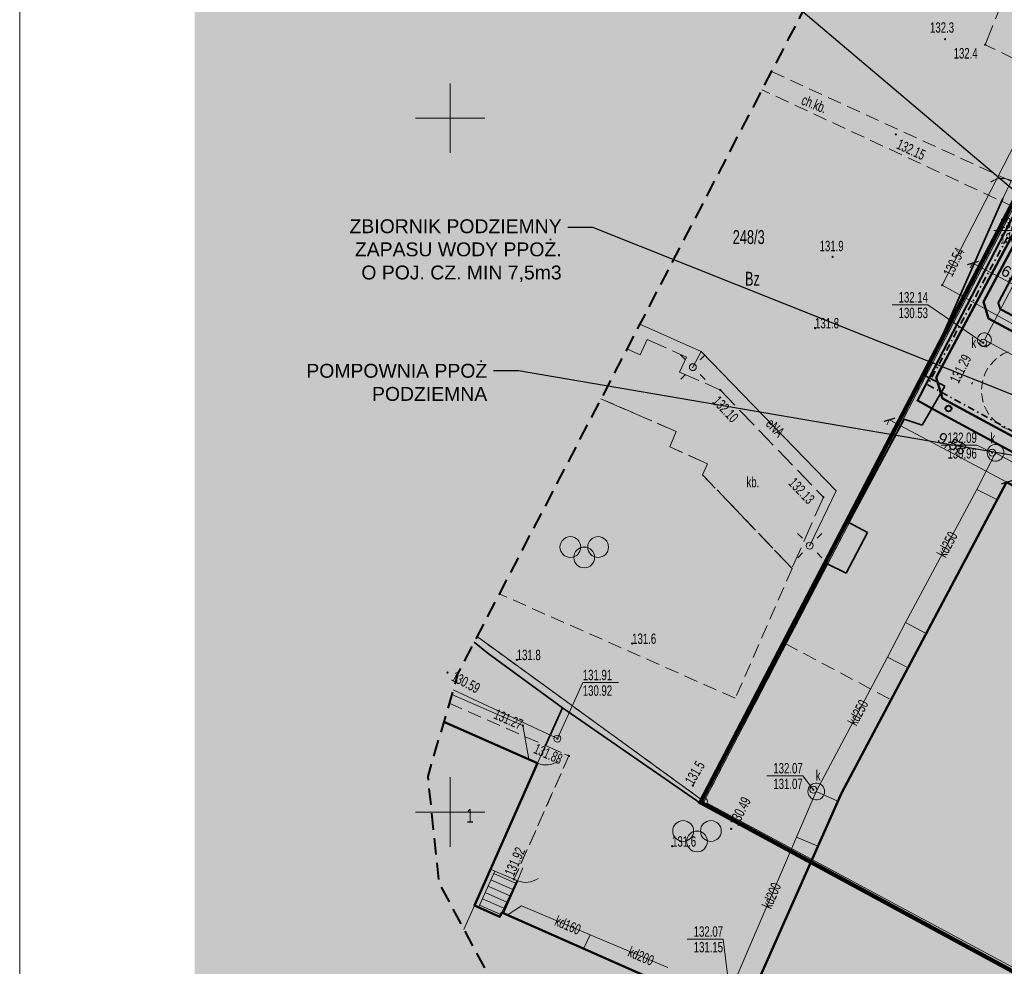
# Model space of a CAD drawing. Header units: centimetres. Extents: x 1590 to 6442358, y 1327 to 6703124.
# Tile 43 of 79: x 9077 to 9148, y 1777 to 1845. Entities that reach past the tile are written whole.
import ezdxf
from ezdxf import colors
from ezdxf.entities.mleader import LeaderData, LeaderLine
from ezdxf.enums import TextEntityAlignment as Align
from ezdxf.math import Vec2, Vec3

# ---------------------------------------------------------------- set-up
doc = ezdxf.new("R2010")
doc.units = ezdxf.units.CM
for name, pattern in [('1.0_0.5', [1.5, 1, -0.5]), ('2', [0.9, 0.6, -0.3]), ('ACAD_ISO02W100', [15, 12, -3]), ('DASHDOT', [1, 0.5, -0.25, 0, -0.25]), ('DASHED', [19.05, 12.7, -6.35]), ('HIDDEN', [9.525, 6.35, -3.175]), ('L_0_02', [0]), ('L_0_03', [1, 0.5, -0.5]), ('L_0_04', [1.5, 1, -0.5]), ('L_0_06', [2, 1.5, -0.5])]:
    doc.linetypes.add(name, pattern=pattern)
for name, color, linetype, lineweight in [('!MPZP', 134, 'Continuous', 18), ('#RAMKA', 7, 'Continuous', 15), ('0_MAPA', 7, 'Continuous', 0), ('EGB_BlokBudynku', 7, 'Continuous', 18), ('EGB_Budynek', 7, 'Continuous', 50), ('EGB_DzialkaEwidencyjna', 7, 'L_0_02', 18), ('EGB_KonturUzytkuGruntowego', 96, 'L_0_03', 18), ('EGB_ObiektTrwaleZwiazanyZBudynkiem', 7, 'Continuous', 18), ('EGB_PunktGraniczny', 7, 'Continuous', 18), ('GES_InneUrzadzeniaTowarzyszace', 7, 'Continuous', 18), ('GES_InneUrzadzeniaTowarzyszace_P', 7, 'Continuous', 18), ('GES_PrzewodElektroenergetyczny', 1, 'Continuous', 18), ('GES_PrzewodKanalizacyjny', 36, 'Continuous', 18), ('GES_PrzewodSpecjalny', 7, 'Continuous', 18), ('GES_PrzewodWodociagowy', 5, 'Continuous', 18), ('GES_Rzedna', 7, 'Continuous', 18), ('GES_UrzadzeniaSiecElektroenergetyczna_P', 7, 'Continuous', 18), ('KR_ObiektKarto', 7, 'Continuous', 18), ('OT_Komunikacja', 7, 'Continuous', 18), ('OT_Ogrodzenia', 7, 'Continuous', 18), ('OT_Rzedna', 7, 'Continuous', 18), ('OT_SportIRekreacja', 7, 'Continuous', 18), ('PZT_WYMIARY', 183, 'Continuous', 13), ('S_KS', 34, 'Continuous', 40), ('S_WODA PPOŻ', 160, 'Continuous', 50), ('S_WODA PPOŻ_TXT', 160, 'Continuous', 20), ('WLZ', 1, 'DASHDOT', 35)]:
    doc.layers.add(name, color=color, linetype=linetype, lineweight=lineweight)
doc.layers.add('PZT_GRANICA DZIAŁKI', color=1, linetype='DASHED', lineweight=100, true_color=0xff0000)
doc.layers.add('PZT_GRANICA ODDZIAŁYWANIA', color=7, linetype='ACAD_ISO02W100', lineweight=20, true_color=0xa000d5)
doc.layers.add('PZT_HATCH_UTWARDZONE_DROGI', color=250, linetype='Continuous', lineweight=0, transparency=0.8)
doc.layers.add('PZT_HATCH_ZIELEŃ', color=7, linetype='Continuous', lineweight=5, true_color=0x237300, transparency=0.4)
doc.layers.add('Zakres', color=7, linetype='Continuous')
doc.styles.add('ARIAL', font='arial.ttf')
doc.styles.get("Standard").update_dxf_attribs({"font": 'arial.ttf'})
doc.linetypes.add('L_0_15_SHX', pattern='A,0,-0.375,-0.75,-0.75,-0.75,-0.75,-0.75,[1,MDCP_TZ.430.7812.2024.shx,S=0.05,R=0,X=0,Y=0],-0.75,-0.75,-0.75,-0.75,-0.375', length=7.5)
doc.dimstyles.new('500_MDCP_w_metrach', dxfattribs={"dimscale": 0.01, "dimtxt": 80, "dimasz": 60, "dimexe": 40, "dimexo": 10, "dimgap": 5, "dimtad": 1, "dimrnd": 0.01, "dimzin": 9, "dimtxsty": 'ARIAL', "dimblk": 'ARCHTICK', "dimcen": 1, "dimclrd": 256, "dimclre": 256, "dimclrt": 256, "dimadec": 0, "dimazin": 0, "dimtfac": 1, "dimtdec": 1, "dimtix": 1, "dimtmove": 1, "dimatfit": 3, "dimldrblk": 'ARCHTICK', "dimfxl": 40, "dimfxlon": 1, "dimtolj": 1, "dimtzin": 9, "dimlwd": -1, "dimlwe": -1, "dimarcsym": 0})

# ---------------------------------------------------------------- blocks, each defined once
blk = doc.blocks.new('_ArchTick')
at = {"color": 0, "linetype": 'ByBlock', "const_width": 0.15}
blk.add_lwpolyline([(-0.5, -0.5), (0.5, 0.5)], dxfattribs=at)
blk = doc.blocks.new('*D1716')
at = {"layer": 'Defpoints', "color": 0, "transparency": 33554687}
for p in [(9146.105, 1827.409), (9146.105, 1827.409), (9151.735, 1824.411)]:
    blk.add_point(p, dxfattribs=at)
at = {"layer": 'PZT_WYMIARY', "transparency": 33554687}
for p, q in [((9146.058, 1827.321), (9145.917, 1827.056)), ((9151.735, 1824.411), (9146.105, 1827.409)), ((9151.688, 1824.323), (9151.547, 1824.058))]:
    blk.add_line(p, q, dxfattribs=at)
at = {"layer": 'PZT_WYMIARY', "xscale": 0.6, "yscale": 0.6, "zscale": 0.6}
for p, rotation in [((9146.105, 1827.409), 151.9670251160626), ((9151.735, 1824.411), 331.9670251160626)]:
    blk.add_blockref('_ArchTick', p, dxfattribs=dict(at, rotation=rotation))
at = {"layer": 'PZT_WYMIARY', "transparency": 33554687, "insert": (9149.169, 1826.378), "char_height": 0.8, "attachment_point": 5, "rotation": 331.96703, "style": 'ARIAL'}
blk.add_mtext('\\A1;6,38', dxfattribs=at)
blk = doc.blocks.new('*D1717')
at = {"layer": 'Defpoints', "color": 0, "transparency": 33554687}
for p in [(9140.09, 1816.112), (9140.092, 1816.117), (9148.545, 1811.616)]:
    blk.add_point(p, dxfattribs=at)
at = {"layer": 'PZT_WYMIARY', "transparency": 33554687}
for p, q in [((9148.543, 1811.611), (9140.09, 1816.112)), ((9140.045, 1816.028), (9139.902, 1815.759)), ((9148.498, 1811.528), (9148.355, 1811.258))]:
    blk.add_line(p, q, dxfattribs=at)
at = {"layer": 'PZT_WYMIARY', "xscale": 0.6, "yscale": 0.6, "zscale": 0.6}
for p, rotation in [((9140.09, 1816.112), 151.967025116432), ((9148.543, 1811.611), 331.967025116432)]:
    blk.add_blockref('_ArchTick', p, dxfattribs=dict(at, rotation=rotation))
at = {"layer": 'PZT_WYMIARY', "transparency": 33554687, "insert": (9144.566, 1814.33), "char_height": 0.8, "attachment_point": 5, "rotation": 331.96703, "style": 'ARIAL'}
blk.add_mtext('\\A1;9,58', dxfattribs=at)
blk = doc.blocks.new('OTSZ_S')
at = {"color": 0, "linetype": 'Continuous', "lineweight": 18}
for centre in [(-2, 0), (2, 0), (0, -1.5)]:
    blk.add_circle(centre, 1.5, dxfattribs=at)
blk = doc.blocks.new('OTRN')
at = {"linetype": 'Continuous', "lineweight": 13}
blk.add_hatch(color=0, dxfattribs=at).paths.add_polyline_path([(0, -0.09, 1), (0, 0.09, 1)])
at = {"color": 0, "linetype": 'Continuous', "lineweight": 13}
blk.add_circle((0, 0), 0.0906, dxfattribs=at)
blk = doc.blocks.new('OTRS')
at = {"linetype": 'Continuous', "lineweight": 13}
blk.add_hatch(color=0, dxfattribs=at).paths.add_polyline_path([(0, -0.09, 1), (0, 0.09, 1)])
at = {"color": 0, "linetype": 'Continuous', "lineweight": 13}
blk.add_circle((0, 0), 0.0906, dxfattribs=at)
blk = doc.blocks.new('SUEO')
at = {"color": 0, "linetype": 'Continuous', "lineweight": 18, "flags": 128}
for points in [[(-1.06, 1.06), (-1.76, 1.76)], [(1.76, 1.76), (1.06, 1.06)], [(-1.74, -1.74), (-1.06, -1.06)], [(1.06, -1.06), (1.76, -1.76)]]:
    blk.add_lwpolyline(points, dxfattribs=at)
at = {"color": 0, "linetype": 'Continuous', "lineweight": 18}
blk.add_circle((0, 0), 0.5, dxfattribs=at)
blk = doc.blocks.new('SUPS01_05')
at = {"linetype": 'Continuous', "lineweight": 13}
blk.add_hatch(color=0, dxfattribs=at).paths.add_polyline_path([(0, -0.09, 1), (0, 0.09, 1)])
at = {"color": 0, "linetype": 'Continuous', "lineweight": 13}
blk.add_circle((0, 0), 0.0906, dxfattribs=at)
blk = doc.blocks.new('SUPS01_08')
at = {"linetype": 'Continuous', "lineweight": 13}
blk.add_hatch(color=0, dxfattribs=at).paths.add_polyline_path([(0, -0.09, 1), (0, 0.09, 1)])
at = {"color": 0, "linetype": 'Continuous', "lineweight": 13}
blk.add_circle((0, 0), 0.0906, dxfattribs=at)
blk = doc.blocks.new('SUPS01_01')
at = {"linetype": 'Continuous', "lineweight": 13}
blk.add_hatch(color=0, dxfattribs=at).paths.add_polyline_path([(0, -0.09, 1), (0, 0.09, 1)])
at = {"color": 0, "linetype": 'Continuous', "lineweight": 13}
blk.add_circle((0, 0), 0.0906, dxfattribs=at)
blk = doc.blocks.new('SUPW_O')
at = {"color": 0, "linetype": 'Continuous', "lineweight": 18}
blk.add_circle((0, 0), 0.5, dxfattribs=at)
blk = doc.blocks.new('SUPK')
at = {"color": 0, "linetype": 'Continuous', "lineweight": 18}
blk.add_circle((0, 0), 0.5, dxfattribs=at)
blk = doc.blocks.new('EGPG_S')
at = {"color": 0, "linetype": 'Continuous', "lineweight": 18}
blk.add_circle((0, 0), 0.5, dxfattribs=at)
blk = doc.blocks.new('L_2_56_1')
at = {"color": 0, "linetype": 'Continuous', "lineweight": 13}
blk.add_arc((3, 0), 3, 180, 240.0184, dxfattribs=at)
blk = doc.blocks.new('L_0_02_1')
at = {"color": 0}
blk.add_point((0, 0), dxfattribs=at)
blk = doc.blocks.new('L_0_02_2')
at = {"color": 0}
blk.add_point((0, 0), dxfattribs=at)
blk = doc.blocks.new('MDCP')
at = {"layer": '!MPZP', "color": 134, "linetype": '1.0_0.5', "lineweight": 30, "elevation": -10.22}
blk.add_lwpolyline([(-160.74, 111.752), (-92.257, 243.656), (-68.155, 229.776), (-84.456, 199.744), (-55.178, 180.092), (-91.225, 131.704), (-96.648, 124.802), (-122.242, 99.189), (-126.845, 93.356), (-133.699, 74.96)], dxfattribs=at)
at = {"layer": '#RAMKA', "color": 7, "linetype": 'Continuous', "lineweight": 18, "ltscale": 0.5}
blk.add_lwpolyline([(-210, 0), (-210, 148.5), (-210, 297), (0, 297), (0, 148.5), (0, 0)], close=True, dxfattribs=at)
at = {"color": 0}
for p, q in [((-178.974, 160.827, -10.22), (-178.974, 163.327, -10.22)), ((-181.474, 160.827, -10.22), (-176.474, 160.827, -10.22)), ((-181.474, 160.827, -10.22), (-176.474, 160.827, -10.22)), ((-178.974, 158.327, -10.22), (-178.974, 160.827, -10.22)), ((-178.974, 108.327, -10.22), (-178.974, 113.327, -10.22)), ((-181.474, 110.827, -10.22), (-176.474, 110.827, -10.22))]:
    blk.add_line(p, q, dxfattribs=at)
at = {"layer": 'EGB_BlokBudynku', "linetype": 'Continuous', "lineweight": 18, "elevation": -10.22}
blk.add_lwpolyline([(-179.441, 117.329), (-172.674, 114.347), (-177.214, 104.087), (-177.983, 102.351)], dxfattribs=at)
at = {"layer": 'EGB_Budynek', "linetype": 'Continuous', "lineweight": 50, "elevation": -10.22}
blk.add_lwpolyline([(-179.441, 117.329), (-172.674, 114.347), (-177.214, 104.087), (-175.384, 103.277), (-175.254, 103.577), (-157.974, 95.947), (-150.764, 112.187), (-138.864, 134.607), (-133.294, 131.647), (-127.624, 143.127), (-124.784, 141.627), (-124.454, 141.437), (-130.204, 129.997), (-123.034, 126.157), (-134.894, 103.577), (-136.024, 101.057), (-131.504, 99.017), (-135.884, 89.057), (-140.424, 91.027), (-145.109, 80.508)], dxfattribs=at)
at = {"layer": 'EGB_DzialkaEwidencyjna', "linetype": 'Continuous', "lineweight": 18}
for p, q in [((-160.559, 111.809, -10.22), (-135.56, 159.796, -10.22)), ((-135.56, 159.796, -10.22), (-160.559, 111.809, -10.22)), ((-177.037, 123.471, -10.22), (-160.877, 111.734, -10.22)), ((-160.877, 111.734, -10.22), (-177.037, 123.471, -10.22)), ((-160.454, 111.469, -10.22), (-127.265, 93.626, -10.22)), ((-127.265, 93.626, -10.22), (-160.454, 111.469, -10.22))]:
    blk.add_line(p, q, dxfattribs=at)
at = {"layer": 'EGB_KonturUzytkuGruntowego', "color": 96, "linetype": 'L_0_03', "lineweight": 18, "elevation": -10.22}
for points in [[(-177.037, 123.471), (-160.674, 111.587), (-135.444, 160.017), (-132.184, 166.487), (-126.784, 177.207), (-92.024, 243.287), (-68.734, 229.457), (-84.794, 199.747), (-55.484, 179.837), (-76.084, 152.477), (-91.544, 131.847), (-96.864, 124.927), (-122.394, 99.387), (-127.044, 93.507), (-134.063, 75.08)], [(-147.233, 181.068), (-140.134, 177.377), (-142.814, 172.057), (-140.454, 170.817), (-132.184, 166.487), (-135.444, 160.017), (-160.674, 111.587), (-177.037, 123.471)]]:
    blk.add_lwpolyline(points, dxfattribs=at)
at = {"layer": 'EGB_ObiektTrwaleZwiazanyZBudynkiem', "linetype": 'Continuous', "lineweight": 18, "elevation": -10.22, "flags": 128}
blk.add_lwpolyline([(-175.254, 103.577), (-175.384, 103.277), (-176.924, 103.957), (-175.744, 106.567), (-174.164, 105.887), (-174.484, 105.207)], close=True, dxfattribs=at)
at = {"layer": 'EGB_PunktGraniczny'}
blk.add_point((-160.674, 111.587, -10.22), dxfattribs=at)
at = {"layer": 'GES_InneUrzadzeniaTowarzyszace', "color": 36, "linetype": 'Continuous', "lineweight": 18, "elevation": -10.22, "flags": 128}
for points in [[(-139.974, 144.757), (-140.014, 144.657), (-140.074, 144.567), (-140.144, 144.487), (-140.224, 144.427), (-140.324, 144.377), (-140.424, 144.357), (-140.524, 144.367), (-140.624, 144.387), (-140.724, 144.437), (-140.804, 144.497), (-140.874, 144.577), (-140.934, 144.667), (-140.954, 144.767), (-140.964, 144.867), (-140.954, 144.967), (-140.924, 145.067), (-140.864, 145.157), (-140.794, 145.237), (-140.714, 145.297), (-140.604, 145.347), (-140.504, 145.367), (-140.404, 145.357), (-140.304, 145.337), (-140.214, 145.287), (-140.134, 145.227), (-140.064, 145.147), (-140.004, 145.057), (-139.974, 144.957), (-139.964, 144.857)], [(-139.174, 137.067), (-139.114, 136.957), (-139.074, 136.837), (-139.064, 136.717), (-139.074, 136.597), (-139.114, 136.477), (-139.174, 136.367), (-139.264, 136.267), (-139.364, 136.197), (-139.474, 136.147), (-139.604, 136.117), (-139.724, 136.117), (-139.854, 136.147), (-139.964, 136.197), (-140.064, 136.267), (-140.154, 136.367), (-140.214, 136.477), (-140.254, 136.597), (-140.264, 136.717), (-140.254, 136.837), (-140.214, 136.957), (-140.154, 137.067), (-140.064, 137.167), (-139.964, 137.237), (-139.854, 137.287), (-139.724, 137.317), (-139.604, 137.317), (-139.474, 137.287), (-139.364, 137.237), (-139.264, 137.167)], [(-151.984, 112.307), (-151.994, 112.187), (-152.034, 112.067), (-152.094, 111.957), (-152.184, 111.857), (-152.284, 111.787), (-152.394, 111.737), (-152.524, 111.707), (-152.644, 111.707), (-152.774, 111.737), (-152.884, 111.787), (-152.984, 111.857), (-153.074, 111.957), (-153.134, 112.067), (-153.174, 112.187), (-153.184, 112.307), (-153.174, 112.427), (-153.134, 112.547), (-153.074, 112.657), (-152.984, 112.757), (-152.884, 112.827), (-152.774, 112.877), (-152.644, 112.907), (-152.524, 112.907), (-152.394, 112.877), (-152.284, 112.827), (-152.184, 112.757), (-152.094, 112.657), (-152.034, 112.547), (-151.994, 112.427)]]:
    blk.add_lwpolyline(points, close=True, dxfattribs=at)
at = {"layer": 'GES_InneUrzadzeniaTowarzyszace_P'}
for p in [(-140.544, 144.647, -10.22), (-139.904, 136.727, -10.22), (-171.244, 116.117, -10.22), (-152.794, 112.437, -10.22)]:
    blk.add_point(p, dxfattribs=at)
at = {"layer": 'GES_PrzewodElektroenergetyczny', "color": 1, "linetype": 'Continuous', "lineweight": 18, "elevation": -10.22}
blk.add_lwpolyline([(-160.884, 144.027), (-165.312, 145.975)], dxfattribs=at)
at = {"layer": 'GES_PrzewodElektroenergetyczny', "color": 1, "linetype": 'Continuous', "lineweight": 18, "elevation": -10.22, "flags": 128}
for points in [[(-161.484, 142.887), (-160.884, 144.027)], [(-153.054, 130.027), (-151.154, 133.977), (-160.884, 144.027)]]:
    blk.add_lwpolyline(points, dxfattribs=at)
at = {"layer": 'GES_PrzewodKanalizacyjny', "color": 36, "linetype": 'Continuous', "lineweight": 18, "elevation": -10.22, "flags": 128}
for points in [[(-140.464, 144.857), (-129.874, 165.047), (-128.734, 170.727), (-118.084, 189.087), (-119.844, 192.707)], [(-129.674, 138.977), (-131.334, 139.907), (-140.464, 144.857)], [(-141.024, 134.077), (-139.664, 136.717)], [(-139.664, 136.717), (-132.674, 132.897)], [(-146.144, 124.477), (-141.024, 134.077)], [(-141.024, 134.077), (-139.534, 133.337)], [(-147.454, 121.997), (-146.144, 124.477)], [(-146.144, 124.477), (-144.654, 123.697)], [(-152.584, 112.307), (-147.454, 121.997)], [(-147.454, 121.997), (-145.964, 121.227)], [(-154.004, 109.007), (-152.584, 112.307)], [(-152.584, 112.307), (-151.024, 111.597)], [(-158.364, 98.867), (-154.004, 109.007)], [(-154.004, 109.007), (-152.464, 108.367)], [(-174.854, 103.397), (-173.824, 104.077), (-168.884, 101.987)], [(-168.884, 101.987), (-169.374, 100.977)], [(-168.884, 101.987), (-163.284, 99.617)]]:
    blk.add_lwpolyline(points, dxfattribs=at)
at = {"layer": 'GES_PrzewodKanalizacyjny', "color": 36, "linetype": 'Continuous', "lineweight": 18, "elevation": -10.22}
blk.add_lwpolyline([(-178.864, 119.295), (-173.724, 117.057), (-173.314, 114.627)], dxfattribs=at)
at = {"layer": 'GES_PrzewodSpecjalny', "color": 7, "linetype": 'Continuous', "lineweight": 18, "elevation": -10.22}
blk.add_lwpolyline([(-171.244, 116.117), (-178.762, 119.642)], dxfattribs=at)
at = {"layer": 'GES_PrzewodWodociagowy', "color": 5, "linetype": 'Continuous', "lineweight": 18, "elevation": -10.22, "flags": 128}
blk.add_lwpolyline([(-127.844, 179.217), (-128.044, 178.917), (-143.504, 148.797), (-130.314, 141.547)], dxfattribs=at)
at = {"layer": 'GES_Rzedna', "color": 7, "linetype": 'Continuous', "lineweight": 13, "elevation": -10.22, "flags": 128}
for points in [[(-139.793, 152.745), (-137.214, 152.745), (-137.034, 148.167)], [(-147.113, 147.385), (-144.534, 147.385), (-140.544, 144.647)], [(-143.593, 137.265), (-141.014, 137.265), (-139.904, 136.727)], [(-166.836, 120.165), (-169.414, 120.165), (-171.244, 116.117)], [(-156.143, 113.445), (-153.564, 113.445), (-152.794, 112.437)], [(-161.883, 101.675), (-159.304, 101.675), (-158.784, 97.547)]]:
    blk.add_lwpolyline(points, dxfattribs=at)
at = {"layer": 'GES_Rzedna', "color": 5}
blk.add_point((-143.504, 148.797, -10.22), dxfattribs=at)
at = {"layer": 'GES_Rzedna', "color": 36}
for p in [(-140.544, 144.647, -10.22), (-140.344, 144.387, -10.22), (-139.904, 136.727, -10.22), (-179.164, 120.877, -10.22), (-173.724, 117.057, -10.22), (-152.794, 112.437, -10.22), (-158.714, 109.617, -10.22)]:
    blk.add_point(p, dxfattribs=at)
at = {"layer": 'GES_Rzedna'}
blk.add_point((-171.244, 116.117, -10.22), dxfattribs=at)
at = {"layer": 'GES_UrzadzeniaSiecElektroenergetyczna_P'}
for p in [(-161.484, 142.887, -10.22), (-153.054, 130.027, -10.22)]:
    blk.add_point(p, dxfattribs=at)
at = {"layer": 'KR_ObiektKarto', "linetype": 'Continuous', "lineweight": 18, "elevation": -10.22, "flags": 128}
for points in [[(-174.467, 105.243), (-176.03, 105.935)], [(-174.254, 105.696), (-175.824, 106.391)], [(-174.681, 104.791), (-176.236, 105.48)], [(-175.108, 103.887), (-176.648, 104.568)], [(-174.895, 104.339), (-176.442, 105.024)], [(-175.317, 103.432), (-176.854, 104.113)]]:
    blk.add_lwpolyline(points, dxfattribs=at)
at = {"layer": 'OT_Komunikacja', "color": 7, "linetype": 'L_0_06', "lineweight": 18, "elevation": -10.22}
for points in [[(-145.099, 185.304), (-133.244, 178.907), (-131.564, 179.707), (-129.604, 178.677), (-128.114, 177.897), (-136.104, 164.017), (-140.404, 166.127), (-138.264, 171.557), (-139.484, 174.227), (-147.5, 180.539)], [(-166.235, 144.204), (-165.274, 143.777), (-164.784, 144.877), (-161.934, 143.617), (-162.434, 142.527), (-159.494, 141.237), (-152.074, 133.527), (-154.334, 128.387), (-160.774, 135.127), (-160.414, 135.927), (-163.134, 137.137), (-162.684, 138.247), (-168.106, 140.613)]]:
    blk.add_lwpolyline(points, dxfattribs=at)
at = {"layer": 'OT_Komunikacja', "color": 7, "linetype": 'L_0_04', "lineweight": 18, "elevation": -10.22}
for points in [[(-155.817, 164.2), (-134.684, 154.527), (-132.974, 154.797), (-134.184, 152.497), (-156.503, 162.882)], [(-179.046, 118.675), (-172.105, 115.613), (-170.414, 114.867), (-174.374, 105.977), (-175.744, 106.567), (-176.054, 106.707), (-172.674, 114.347), (-179.441, 117.329)]]:
    blk.add_lwpolyline(points, dxfattribs=at)
at = {"layer": 'OT_Ogrodzenia', "linetype": 'Continuous', "lineweight": 35}
for p, q in [((-139.144, 155.037, -10.22), (-144.754, 142.277, -10.22)), ((-144.754, 142.277, -10.22), (-143.314, 141.527, -10.22)), ((-143.314, 141.527, -10.22), (-144.964, 138.707, -10.22)), ((-146.244, 139.137, -10.22), (-150.234, 131.697, -10.22)), ((-144.964, 138.707, -10.22), (-146.244, 139.137, -10.22)), ((-150.234, 131.697, -10.22), (-148.904, 130.977, -10.22)), ((-148.904, 130.977, -10.22), (-150.434, 128.037, -10.22)), ((-151.804, 128.707, -10.22), (-154.824, 122.967, -10.22)), ((-150.434, 128.037, -10.22), (-151.804, 128.707, -10.22)), ((-176.224, 122.247, -10.22), (-177.248, 123.065, -10.22)), ((-154.824, 122.967, -10.22), (-160.894, 111.447, -10.22)), ((-170.884, 118.327, -10.22), (-176.224, 122.247, -10.22)), ((-172.105, 115.613, -10.22), (-170.884, 118.327, -10.22)), ((-160.894, 111.447, -10.22), (-170.884, 118.327, -10.22)), ((-174.124, 105.877, -10.22), (-175.164, 103.537, -10.22))]:
    blk.add_line(p, q, dxfattribs=at)
at = {"layer": 'OT_Ogrodzenia', "linetype": 'L_0_15_SHX', "lineweight": 35}
for p, q in [((-139.144, 155.037, -10.22), (-144.754, 142.277, -10.22)), ((-144.754, 142.277, -10.22), (-143.314, 141.527, -10.22)), ((-143.314, 141.527, -10.22), (-144.964, 138.707, -10.22)), ((-146.244, 139.137, -10.22), (-150.234, 131.697, -10.22)), ((-144.964, 138.707, -10.22), (-146.244, 139.137, -10.22)), ((-150.234, 131.697, -10.22), (-148.904, 130.977, -10.22)), ((-148.904, 130.977, -10.22), (-150.434, 128.037, -10.22)), ((-151.804, 128.707, -10.22), (-154.824, 122.967, -10.22)), ((-150.434, 128.037, -10.22), (-151.804, 128.707, -10.22)), ((-154.824, 122.967, -10.22), (-160.894, 111.447, -10.22)), ((-170.884, 118.327, -10.22), (-176.224, 122.247, -10.22)), ((-172.105, 115.613, -10.22), (-170.884, 118.327, -10.22)), ((-160.894, 111.447, -10.22), (-170.884, 118.327, -10.22)), ((-174.124, 105.877, -10.22), (-175.164, 103.537, -10.22))]:
    blk.add_line(p, q, dxfattribs=at)
at = {"layer": 'OT_Ogrodzenia', "color": 7, "linetype": 'Continuous', "lineweight": 18, "elevation": -10.22, "flags": 128}
for points in [[(-138.514, 156.337), (-139.144, 155.037)], [(-172.674, 114.347), (-172.105, 115.613)], [(-174.124, 105.877), (-173.724, 106.797)]]:
    blk.add_lwpolyline(points, dxfattribs=at)
at = {"layer": 'OT_Rzedna'}
for p in [(-143.304, 166.527, -10.22), (-140.404, 166.127, -10.22), (-146.854, 159.667, -10.22), (-151.404, 150.837, -10.22), (-152.674, 145.707, -10.22), (-159.494, 141.237, -10.22), (-152.074, 133.527, -10.22), (-165.854, 122.967, -10.22), (-174.174, 121.797, -10.22), (-170.414, 114.867, -10.22), (-161.474, 112.727, -10.22), (-162.974, 108.357, -10.22), (-174.374, 105.977, -10.22)]:
    blk.add_point(p, dxfattribs=at)
at = {"layer": 'OT_SportIRekreacja', "color": 7, "linetype": 'L_0_04', "lineweight": 18, "elevation": -10.22}
blk.add_lwpolyline([(-168.106, 140.613), (-162.684, 138.247), (-163.134, 137.137), (-160.414, 135.927), (-160.774, 135.127), (-154.334, 128.387), (-158.424, 119.027), (-175.432, 126.551)], dxfattribs=at)
at = {"layer": 'OT_SportIRekreacja', "color": 7, "linetype": 'L_0_04', "lineweight": 18, "elevation": -10.22, "flags": 128}
blk.add_lwpolyline([(-154.824, 122.967), (-147.193, 118.916), (-150.764, 112.187), (-157.974, 95.947), (-175.164, 103.537), (-174.124, 105.877), (-174.374, 105.977), (-170.414, 114.867), (-172.105, 115.613), (-170.884, 118.327), (-160.894, 111.447)], close=True, dxfattribs=at)
at = {"layer": 'OT_SportIRekreacja'}
for p in [(-169.309, 129.922, -10.22), (-161.179, 109.457, -10.22)]:
    blk.add_point(p, dxfattribs=at)
at = {"layer": 'Zakres', "color": 6, "linetype": '2', "lineweight": 40, "ltscale": 2, "elevation": -10.22, "flags": 128}
blk.add_lwpolyline([(-150.044, 175.487), (-153.244, 169.137), (-178.414, 120.827), (-180.594, 113.397), (-179.784, 105.707), (-176.124, 98.887), (-170.144, 93.967), (-136.514, 75.887), (-129.924, 73.717), (-122.984, 73.927), (-116.544, 76.487), (-111.354, 81.097), (-107.424, 86.067), (-82.724, 110.787), (-81.004, 112.737), (-75.684, 119.657), (-75.544, 119.857), (-60.094, 140.467), (-39.504, 167.807), (-36.064, 175.077), (-35.754, 183.107), (-38.634, 190.617), (-44.244, 196.377), (-58.604, 206.137), (-51.144, 219.947), (-48.864, 227.207), (-49.454, 234.787), (-52.844, 241.597), (-58.524, 246.657), (-81.814, 260.487), (-89.424, 263.117), (-97.464, 262.537), (-104.614, 258.827), (-109.724, 252.597), (-144.484, 186.517), (-144.644, 186.207)], close=True, dxfattribs=at)
at = {"layer": 'EGB_DzialkaEwidencyjna', "color": 7, "linetype": 'Continuous', "yscale": 0.5, "zscale": 0.5}
for name, xscale, rotation in [('L_0_02_1', 0.5, 144.01), ('L_0_02_2', 0.4999999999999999, 62.48), ('L_0_02_1', 0.4999999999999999, 62.48), ('L_0_02_2', 0.5, 331.74), ('L_0_02_1', 0.5, 331.74), ('L_0_02_2', 0.5, 144.01)]:
    blk.add_blockref(name, (-160.674, 111.587, -10.22), dxfattribs=dict(at, xscale=xscale, rotation=rotation))
at = {"layer": 'EGB_PunktGraniczny', "linetype": 'Continuous', "xscale": 0.5, "yscale": 0.5, "zscale": 0.5}
blk.add_blockref('EGPG_S', (-160.674, 111.587, -10.22), dxfattribs=at)
at = {"layer": 'GES_InneUrzadzeniaTowarzyszace_P', "linetype": 'Continuous', "xscale": 0.5, "yscale": 0.5, "zscale": 0.5}
for name, p in [('SUPW_O', (-140.544, 144.647, -10.22)), ('SUPW_O', (-139.904, 136.727, -10.22)), ('SUPK', (-171.244, 116.117, -10.22)), ('SUPW_O', (-152.794, 112.437, -10.22))]:
    blk.add_blockref(name, p, dxfattribs=at)
at = {"layer": 'GES_Rzedna', "color": 5, "linetype": 'Continuous', "xscale": 0.5, "yscale": 0.5, "zscale": 0.5}
blk.add_blockref('SUPS01_08', (-143.504, 148.797, -10.22), dxfattribs=at)
at = {"layer": 'GES_Rzedna', "color": 36, "linetype": 'Continuous', "xscale": 0.5, "yscale": 0.5, "zscale": 0.5}
for p in [(-140.544, 144.647, -10.22), (-140.344, 144.387, -10.22), (-139.904, 136.727, -10.22), (-179.164, 120.877, -10.22), (-173.724, 117.057, -10.22), (-152.794, 112.437, -10.22), (-158.714, 109.617, -10.22)]:
    blk.add_blockref('SUPS01_05', p, dxfattribs=at)
at = {"layer": 'GES_Rzedna', "linetype": 'Continuous', "xscale": 0.5, "yscale": 0.5, "zscale": 0.5}
blk.add_blockref('SUPS01_01', (-171.244, 116.117, -10.22), dxfattribs=at)
at = {"layer": 'GES_UrzadzeniaSiecElektroenergetyczna_P', "linetype": 'Continuous', "xscale": 0.5, "yscale": 0.5, "zscale": 0.5}
for p in [(-161.484, 142.887, -10.22), (-153.054, 130.027, -10.22)]:
    blk.add_blockref('SUEO', p, dxfattribs=at)
at = {"layer": 'OT_Ogrodzenia', "color": 7, "linetype": 'Continuous', "xscale": 0.5, "yscale": 0.5, "zscale": 0.5}
for p, rotation in [((-138.514, 156.337, -10.22), 244.14), ((-172.674, 114.347, -10.22), 65.78000000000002), ((-174.124, 105.877, -10.22), 66.5)]:
    blk.add_blockref('L_2_56_1', p, dxfattribs=dict(at, rotation=rotation))
at = {"layer": 'OT_Rzedna', "linetype": 'Continuous', "xscale": 0.5, "yscale": 0.5, "zscale": 0.5}
for name, p in [('OTRN', (-143.304, 166.527, -10.22)), ('OTRN', (-140.404, 166.127, -10.22)), ('OTRS', (-146.854, 159.667, -10.22)), ('OTRN', (-151.404, 150.837, -10.22)), ('OTRN', (-152.674, 145.707, -10.22)), ('OTRS', (-159.494, 141.237, -10.22)), ('OTRS', (-152.074, 133.527, -10.22)), ('OTRN', (-165.854, 122.967, -10.22)), ('OTRN', (-174.174, 121.797, -10.22)), ('OTRS', (-170.414, 114.867, -10.22)), ('OTRN', (-161.474, 112.727, -10.22)), ('OTRN', (-162.974, 108.357, -10.22)), ('OTRS', (-174.374, 105.977, -10.22))]:
    blk.add_blockref(name, p, dxfattribs=at)
at = {"layer": 'OT_SportIRekreacja', "linetype": 'Continuous', "xscale": 0.5, "yscale": 0.5, "zscale": 0.5}
for p in [(-169.309, 129.922, -10.22), (-161.179, 109.457, -10.22)]:
    blk.add_blockref('OTSZ_S', p, dxfattribs=at)
at = {"layer": 'EGB_BlokBudynku', "color": 7, "lineweight": 20, "width": 0.66}
blk.add_text('1', height=1, dxfattribs=at).set_placement((-177.806, 109.753, -10.22), align=Align.BOTTOM_LEFT)
at = {"layer": 'EGB_DzialkaEwidencyjna', "color": 7, "lineweight": 20, "width": 0.66}
blk.add_text('248/3', height=1, dxfattribs=at).set_placement((-158.607, 152.763, -10.22), align=Align.TOP_LEFT)
at = {"layer": 'EGB_KonturUzytkuGruntowego', "color": 96, "lineweight": 20, "width": 0.66}
blk.add_text('Bz', height=1, dxfattribs=at).set_placement((-157.727, 148.46, -10.22), align=Align.BOTTOM_LEFT)
at = {"layer": 'GES_InneUrzadzeniaTowarzyszace_P', "color": 7, "lineweight": 15, "width": 0.66}
for p in [(-141.404, 144.047, -10.22), (-140.034, 137.177, -10.22), (-152.624, 112.867, -10.22)]:
    blk.add_text('k', height=0.75, dxfattribs=at).set_placement(p, align=Align.BOTTOM_LEFT)
at = {"layer": 'GES_PrzewodElektroenergetyczny', "color": 1, "lineweight": 15, "width": 0.66}
blk.add_text('eNA', height=0.75, rotation=314.1, dxfattribs=at).set_placement((-156.014, 139.007, -10.22), align=Align.MIDDLE_LEFT)
at = {"layer": 'GES_PrzewodKanalizacyjny', "color": 36, "lineweight": 15, "width": 0.66}
for s, rotation, p in [('kd250', 61.9, (-143.584, 129.277, -10.22)), ('kd250', 62.1, (-150.014, 117.157, -10.22)), ('kd200', 66.7, (-156.184, 103.937, -10.22)), ('kd160', 337.1, (-171.354, 103.037, -10.22)), ('kd200', 337.1, (-166.084, 100.807, -10.22))]:
    blk.add_text(s, height=0.75, rotation=rotation, dxfattribs=at).set_placement(p, align=Align.MIDDLE_LEFT)
at = {"layer": 'GES_Rzedna', "color": 36, "lineweight": 15, "width": 0.66}
for s, p in [('132.15', (-137.214, 152.682, -10.22)), ('130.96', (-137.214, 151.557, -10.22)), ('132.14', (-144.534, 147.322, -10.22)), ('130.53', (-144.534, 146.197, -10.22)), ('132.09', (-141.014, 137.202, -10.22)), ('130.96', (-141.014, 136.077, -10.22)), ('132.07', (-153.564, 113.382, -10.22)), ('131.07', (-153.564, 112.257, -10.22)), ('132.07', (-159.304, 101.612, -10.22)), ('131.15', (-159.304, 100.487, -10.22))]:
    blk.add_text(s, height=0.75, dxfattribs=at).set_placement(p, align=Align.BOTTOM_RIGHT)
at = {"layer": 'GES_Rzedna', "color": 5, "lineweight": 15, "width": 0.66}
blk.add_text('130.54', height=0.75, rotation=63.8, dxfattribs=at).set_placement((-143.134, 149.507, -10.22), align=Align.MIDDLE_LEFT)
at = {"layer": 'GES_Rzedna', "color": 36, "lineweight": 15, "width": 0.66}
for s, rotation, p in [('131.29', 63.2, (-142.666, 141.831, -10.22)), ('  -', 63.2, (-141.662, 141.324, -10.22)), ('130.59', 332.2, (-178.774, 120.667, -10.22)), ('131.27', 336.5, (-175.744, 117.937, -10.22)), ('130.49', 63.2, (-158.554, 109.937, -10.22))]:
    blk.add_text(s, height=0.75, rotation=rotation, dxfattribs=at).set_placement(p, align=Align.MIDDLE_LEFT)
at = {"layer": 'GES_Rzedna', "color": 7, "lineweight": 15, "width": 0.66}
for s, p in [('131.91', (-169.414, 120.102, -10.22)), ('130.92', (-169.414, 118.977, -10.22))]:
    blk.add_text(s, height=0.75, dxfattribs=at).set_placement(p, align=Align.BOTTOM_LEFT)
at = {"layer": 'OT_Komunikacja', "color": 7, "lineweight": 15, "width": 0.66}
blk.add_text('ch.kb.', height=0.75, rotation=338.3, dxfattribs=at).set_placement((-153.807, 161.635, -10.22), align=Align.BOTTOM_LEFT)
blk.add_text('kb.', height=0.75, dxfattribs=at).set_placement((-157.154, 134.607, -10.22), align=Align.MIDDLE_CENTER)
at = {"layer": 'OT_Rzedna', "color": 7, "lineweight": 15, "width": 0.66}
for s, p in [('132.3', (-144.384, 166.767, -10.22)), ('132.4', (-142.684, 164.907, -10.22)), ('131.9', (-152.344, 151.017, -10.22)), ('131.8', (-152.674, 145.457, -10.22)), ('131.6', (-165.854, 122.717, -10.22)), ('131.8', (-174.174, 121.547, -10.22)), ('131.6', (-162.974, 108.107, -10.22))]:
    blk.add_text(s, height=0.75, dxfattribs=at).set_placement(p, align=Align.BOTTOM_LEFT)
for s, rotation, p in [('132.15', 335.2, (-146.959, 158.47, -10.22)), ('131.5', 59.8, (-161.258, 112.601, -10.22))]:
    blk.add_text(s, height=0.75, rotation=rotation, dxfattribs=at).set_placement(p, align=Align.BOTTOM_LEFT)
for s, rotation, p in [('132.10', 313.2, (-159.574, 140.887, -10.22)), ('132.13', 313.9, (-154.104, 134.997, -10.22))]:
    blk.add_text(s, height=0.75, rotation=rotation, dxfattribs=at).set_placement(p, align=Align.TOP_LEFT)
for s, rotation, p in [('131.88', 336.2, (-172.874, 115.447, -10.22)), ('131.92', 65.9, (-174.744, 106.287, -10.22))]:
    blk.add_text(s, height=0.75, rotation=rotation, dxfattribs=at).set_placement(p, align=Align.MIDDLE_LEFT)

msp = doc.modelspace()

# ---------------------------------------------------------------- hatches: boundary and pattern name
at = {"layer": 'PZT_HATCH_UTWARDZONE_DROGI', "true_color": 0xffffff, "transparency": 33554549}
msp.add_hatch(color=7, dxfattribs=at).paths.add_polyline_path([(9279, 1962), (9090, 1962), (9090, 1749), (9279, 1749)])

# ---------------------------------------------------------------- linework, layer by layer
at = {"layer": 'PZT_GRANICA DZIAŁKI', "linetype": 'DASHED', "ltscale": 0.1, "transparency": 33554623, "elevation": 0.081}
msp.add_lwpolyline([(9160.38, 1770.183, 0.3, 0.3, 0), (9126.463, 1788.542, 0.3, 0.3, 0), (9151.776, 1837.125, 0.3, 0.3, 0), (9160.436, 1854.315, 0.3, 0.3, 0), (9195.295, 1920.583, 0.3, 0.3, 0), (9218.931, 1906.548, 0.3, 0.3, 0), (9202.866, 1876.828, 0.3, 0.3, 0), (9232.2, 1856.901, 0.3, 0.3, 0), (9195.999, 1808.754, 0.3, 0.3, 0), (9190.684, 1801.812, 0.3, 0.3, 0), (9165.153, 1776.271, 0.3, 0.3, 0), (9160.38, 1770.184, 0.3, 0.3, 0), (9160.38, 1770.183, 0, 0, 0)], format="xyseb", dxfattribs=at)
at = {"layer": 'PZT_GRANICA ODDZIAŁYWANIA', "linetype": 'HIDDEN', "ltscale": 0.04, "transparency": 33554559, "const_width": 0.15, "elevation": -0.005}
for points in [[(9156.032, 1844.344), (9142.117, 1817.504), (9143.323, 1816.826), (9149.507, 1813.489)], [(9156.032, 1819.852), (9148.072, 1824.091), (9147.932, 1824.541), (9157.598, 1842.694)]]:
    msp.add_lwpolyline(points, dxfattribs=at)
at = {"layer": 'PZT_HATCH_ZIELEŃ', "linetype": 'HIDDEN', "ltscale": 0.1, "transparency": 33554687}
msp.add_circle((9149.723, 1818.222, 0.081), 3, dxfattribs=at)
at = {"layer": 'S_KS'}
msp.add_circle((9144.345, 1816.92, 0.081), 0.212, dxfattribs=at)
at = {"layer": 'S_WODA PPOŻ'}
for p, q in [((9156.557, 1843.679, 0.081), (9143.459, 1819.157, -0.005)), ((9156.859, 1843.396, 0.081), (9146.855, 1824.604, 0.081)), ((9147.218, 1823.405, 0.081), (9146.855, 1824.604, 0.081)), ((9147.218, 1823.405, 0.081), (9155.126, 1819.147, 0.081)), ((9143.918, 1817.642, -0.005), (9143.459, 1819.157, -0.005)), ((9143.918, 1817.642, -0.005), (9151.679, 1813.453, 0.081))]:
    msp.add_line(p, q, dxfattribs=at)
at = {"layer": 'WLZ'}
for p, q in [((9156.439, 1843.816, 0.081), (9142.858, 1818.634, 0.081)), ((9142.858, 1818.634, 0.081), (9150.856, 1814.256, 0.081))]:
    msp.add_line(p, q, dxfattribs=at)

# ---------------------------------------------------------------- block references
at = {"layer": '0_MAPA', "linetype": 'ByBlock'}
msp.add_blockref('MDCP', (9287.398, 1677.016, 10.301), dxfattribs=at)

# ---------------------------------------------------------------- dimensions: what is measured, and where the dimension line sits
at = {"layer": 'PZT_WYMIARY', "transparency": 33554687}
for p1, p2, distance, picture, middle in [((9151.735, 1824.411, 0.081), (9146.105, 1827.409, 0.081), 0, '*D1716', (9149.169, 1826.378, 0.081)), ((9148.545, 1811.616, 0.081), (9140.092, 1816.117, 0.081), 0.005, '*D1717', (9144.566, 1814.33, 0.081))]:
    dim = msp.add_aligned_dim(p1=p1, p2=p2, distance=distance, dimstyle='500_MDCP_w_metrach', dxfattribs=at)
    dim.commit()
    dim.dimension.update_dxf_attribs({"geometry": picture, "text_midpoint": middle})

# ---------------------------------------------------------------- leaders
at = {"layer": 'S_WODA PPOŻ_TXT'}
ml = msp.add_multileader_mtext('Standard', dxfattribs=at)
ml.set_content('2 x PEHD SDR11 DE63')
ml.set_leader_properties()
ml.build(insert=Vec2(0, 0))
ml.multileader.update_dxf_attribs({"dogleg_length": 1.8, "arrow_head_size": 0.9})
ctx = ml.context
ctx.base_point, ctx.char_height, ctx.arrow_head_size, ctx.landing_gap_size, ctx.plane_origin = Vec3(9109.57, 1851.254, 0.083), 1, 0.9, 0.45, Vec3(9155.889, 1832.61, 0.083)
ctx.text_align_type = 2
notes = []
notes.append((ctx, [(0, (1, 1, 0), (9127.06, 1851.254, 0.083), (-1, 0), 1.8, [(0, [(9150.33, 1831.556, 0.083)], 0, [])])]))
ctx.mtext.insert, ctx.mtext.alignment, ctx.mtext.flow_direction = Vec3(9124.81, 1851.763, 0.083), 3, 5
ml = msp.add_multileader_mtext('Standard', dxfattribs=at)
ml.set_content('ZBIORNIK PODZIEMNY  \\PZAPASU WODY PPOŻ.\\PO POJ. CZ. MIN 7,5m3')
ml.set_leader_properties()
ml.build(insert=Vec2(0, 0))
ml.multileader.update_dxf_attribs({"dogleg_length": 1.8, "arrow_head_size": 0.9})
ctx = ml.context
ctx.base_point, ctx.char_height, ctx.arrow_head_size, ctx.landing_gap_size, ctx.plane_origin = Vec3(9100.77, 1829.952, 0.083), 1, 0.9, 0.45, Vec3(9156.306, 1815.562, 0.083)
ctx.text_align_type = 2
notes.append((ctx, [(0, (1, 1, 0), (9118.711, 1829.961, 0.083), (-1, 0), 1.8, [(0, [(9153.537, 1816.094, 0.083)], 0, [])])]))
ctx.mtext.insert, ctx.mtext.alignment, ctx.mtext.flow_direction = Vec3(9116.461, 1830.56, 0.083), 3, 5
ml = msp.add_multileader_mtext('Standard', dxfattribs=at)
ml.set_content('POMPOWNIA PPOŻ \\PPODZIEMNA', color=256)
ml.set_leader_properties()
ml.build(insert=Vec2(0, 0))
ml.multileader.update_dxf_attribs({"dogleg_length": 1.8, "arrow_head_size": 0.9})
ctx = ml.context
ctx.base_point, ctx.char_height, ctx.arrow_head_size, ctx.landing_gap_size, ctx.plane_origin = Vec3(9098.478, 1819.634, 0.083), 1, 0.9, 0.45, Vec3(9156.306, 1811.39, 0.083)
ctx.text_align_type = 2
notes.append((ctx, [(0, (1, 1, 0), (9113.346, 1819.634, 0.083), (-1, 0), 1.8, [(0, [(9153.866, 1812.695, 0.083)], 0, [])])]))
ctx.mtext.insert, ctx.mtext.alignment, ctx.mtext.flow_direction = Vec3(9111.096, 1820.143, 0.083), 3, 5
for ctx, leaders in notes:
    for number, flags, end, landing, length, lines in leaders:
        leader = LeaderData()
        leader.index, (leader.has_last_leader_line, leader.has_dogleg_vector, leader.attachment_direction) = number, flags
        leader.last_leader_point, leader.dogleg_vector, leader.dogleg_length = Vec3(end), Vec3(landing), length
        for number, points, colour, breaks in lines:
            line = LeaderLine()
            line.index, line.vertices, line.color, line.breaks = number, Vec3.list(points), colors.encode_raw_color(colour), breaks
            leader.lines.append(line)
        ctx.leaders.append(leader)

doc.saveas('drawing.dxf')
